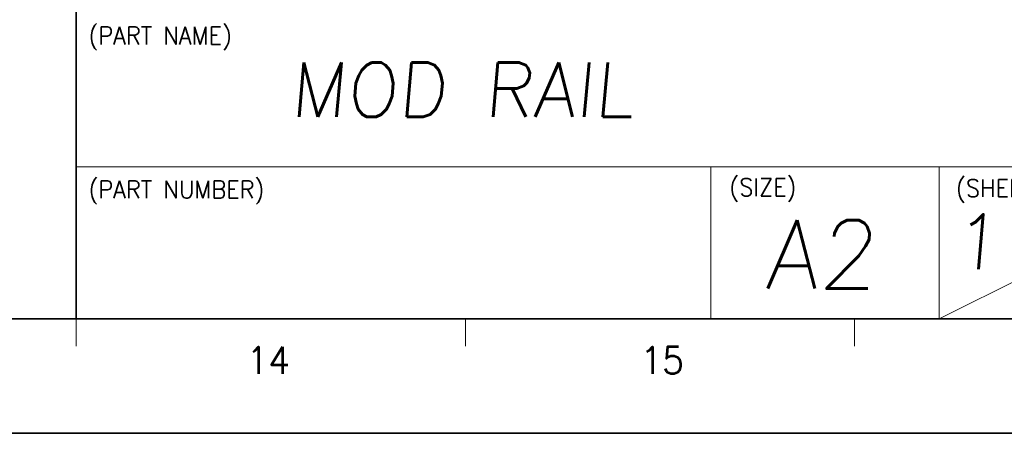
# Model space of a CAD drawing. Header units: millimetres. Extents: x 4497 to 11741, y 5958 to 12619.
# Tile 241 of 256: x 4991 to 5081, y 11172 to 11210. Entities that reach past the tile are written whole.
import ezdxf
from ezdxf.enums import TextEntityAlignment as Align

# ---------------------------------------------------------------- set-up
doc = ezdxf.new("R2010")
doc.units = ezdxf.units.MM
doc.header["$LTSCALE"] = 0.8
doc.layers.get('0').update_dxf_attribs({"linetype": 'CONTINUOUS', "lineweight": 0})
doc.layers.add('2', color=3, linetype='CONTINUOUS', lineweight=0)
doc.styles.get("Standard").update_dxf_attribs({"font": 'romans.shx', "width": 0.8, "oblique": 5, "bigfont": 'whgtxt.shx'})

msp = doc.modelspace()

# ---------------------------------------------------------------- linework, layer by layer
at = {"color": 7, "linetype": 'Continuous', "lineweight": 35}
for p, q in [((4996.072, 11182.95), (4996.072, 11272.002)), ((4533.002, 11182.95), (5102.934, 11182.95))]:
    msp.add_line(p, q, dxfattribs=at)
at = {"color": 7, "linetype": 'Continuous'}
for p, q in [((4996.072, 11196.888), (5102.934, 11196.888)), ((5054.149, 11182.95), (5054.149, 11196.888)), ((5075.057, 11182.95), (5075.057, 11196.888)), ((5075.057, 11182.95), (5102.934, 11196.888)), ((4996.072, 11180.459), (4996.072, 11182.95)), ((4996.072, 11182.95), (5102.934, 11182.95)), ((4996.072, 11182.95), (5102.934, 11182.95)), ((5020.434, 11182.95), (5102.934, 11182.95)), ((5031.693, 11180.459), (5031.693, 11182.95)), ((5067.314, 11180.459), (5067.314, 11182.95))]:
    msp.add_line(p, q, dxfattribs=at)
at = {"color": 7, "linetype": 'Continuous', "lineweight": 35}
msp.add_lwpolyline([(4519.723, 11172.476), (5113.723, 11172.476), (5113.723, 11592.476), (4519.723, 11592.476)], close=True, dxfattribs=at)

# ---------------------------------------------------------------- texts
at = {"color": 7, "linetype": 'Continuous', "width": 0.933333}
for s, p in [('(PART NAME)', (4997.21, 11209.715)), ('(PART NUMBER)', (4997.21, 11195.617)), ('(SIZE)', (5055.857, 11195.826)), ('(SHEET)', (5076.6, 11195.739))]:
    msp.add_text(s, height=1.6156, dxfattribs=at).set_placement(p, align=Align.TOP_LEFT)
at = {"linetype": 'Continuous', "oblique": 5}
for s, height, p in [('A2', 6.2755, (5059.1, 11185.737)), ('1', 5.02, (5076.286, 11187.5))]:
    msp.add_text(s, height=height, dxfattribs=at).set_placement(p)
at = {"color": 7, "linetype": 'Continuous', "width": 0.933333}
for s, p in [('14', (5013.664, 11179.165)), ('15', (5049.703, 11179.165))]:
    msp.add_text(s, height=2.491, dxfattribs=at).set_placement(p, align=Align.MIDDLE_CENTER)
at = {"layer": '2', "oblique": 5}
msp.add_text('MOD RAIL', height=4.9897, dxfattribs=at).set_placement((5015.632, 11201.454))

doc.saveas('drawing.dxf')
